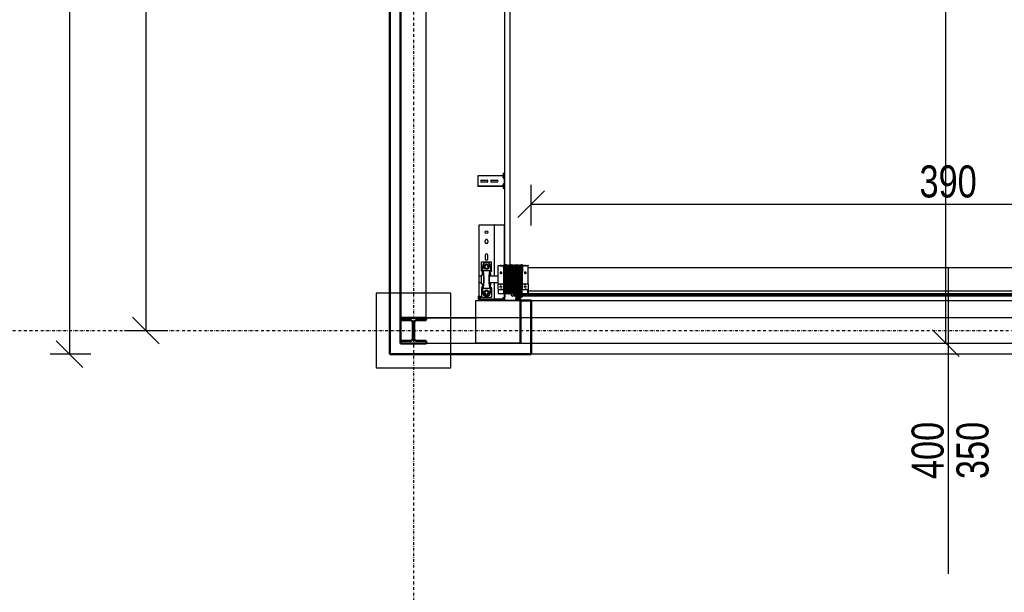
# Model space of a CAD drawing. Header units: centimetres. Extents: x 0 to 55409, y -2708 to 14680.
# Tile 94 of 215: x 49389 to 49849, y 4398 to 4666. Entities that reach past the tile are written whole.
import ezdxf
from ezdxf.enums import TextEntityAlignment as Align

# ---------------------------------------------------------------- set-up
doc = ezdxf.new("R2010")
doc.units = ezdxf.units.CM
doc.header["$LTSCALE"] = 0.01
doc.linetypes.add('Ciągłe', pattern=[0])
doc.linetypes.add('DASHDOT2', pattern=[12.7, 6.35, -3.175, 0, -3.175])
for name, color, linetype in [('A-Grid', 191, 'DASHDOT2'), ('A-konstrukcja', 7, 'Continuous'), ('CKDRZWI_OPIS', 3, 'Continuous'), ('CKDRZWI_OS', 1, 'Continuous'), ('CKOPIS_WIDOK', 3, 'Continuous'), ('CKSCIANY_WIDOK', 7, 'Ciągłe'), ('CKWYMIAR', 3, 'Continuous')]:
    doc.layers.add(name, color=color, linetype=linetype)
doc.layers.add('CKPOM_POWIERZ', color=1, linetype='Continuous', plot=False)
doc.layers.add('CKSCIANY_PRZEKR', color=6, linetype='Continuous', lineweight=50)
doc.layers.add('CSPROFILE_PRZEKR', color=4, linetype='Continuous', lineweight=50)
doc.styles.get("Standard").update_dxf_attribs({"font": 'ic-simplex.shx', "width": 0.8})
doc.dimstyles.new('Kopia2 CADKON cm', dxfattribs={"dimscale": 5, "dimtxt": 3, "dimasz": 2.5, "dimexe": 1.8, "dimexo": 5, "dimgap": 0.6, "dimtad": 1, "dimrnd": 0.5, "dimtxsty": 'Standard', "dimblk1": 'OBLIQUE', "dimblk2": 'OBLIQUE', "dimsah": 1, "dimcen": 2.5, "dimadec": 1, "dimazin": 2, "dimtfac": 1, "dimtix": 1, "dimtmove": 2, "dimatfit": 3, "dimldrblk": 'OPEN30', "dimfxl": 2, "dimfxlon": 1, "dimtfill": 1, "dimtolj": 1, "dimarcsym": 0})

# ---------------------------------------------------------------- blocks, each defined once
blk = doc.blocks.new('A$7E8814A102C37C')
at = {"layer": 'A-Grid', "ltscale": 20}
blk.add_line((-367, -1667), (3350, -1667), dxfattribs=at)
blk.add_lwpolyline([(0, -50), (0, -2068)], dxfattribs=at)
at = {"layer": 'CKOPIS_WIDOK'}
for points in [[(-11, -406), (1511, -406), (1511, -1678), (-11, -1678)], [(-6, -411), (1506, -411), (1506, -1673), (-6, -1673)]]:
    blk.add_lwpolyline(points, close=True, dxfattribs=at)
blk = doc.blocks.new('A$7E8814B27261F1')
at = {"color": 7, "linetype": 'Continuous'}
for p, q in [((0, 4375), (0, 4585)), ((0, 4585), (200, 4585)), ((200, 4585), (200, 4567)), ((200, 4567), (200, 4457)), ((204, 4567), (204, 4457)), ((204, 4567), (205, 4566.5)), ((204, 4563), (207, 4563)), ((207, 4563), (204, 4563)), ((205, 4572), (215, 4572)), ((205, 4568), (215, 4568)), ((220, 4564.6), (205, 4564.6)), ((207, 4564.6), (207, 4563)), ((207, 4503), (207, 4563)), ((215, 4572), (220, 4572)), ((220, 4568), (215, 4568)), ((220, 4572), (220, 4568)), ((223, 4568), (220, 4571)), ((220, 4568), (220, 4564.6)), ((220, 4568), (223, 4568)), ((221.7, 4568), (284, 4568)), ((285.5, 4570), (284, 4568.5)), ((284, 4568.5), (314, 4568.5)), ((284, 4568.5), (284, 4558.5)), ((312.5, 4570), (285.5, 4570)), ((314, 4568.5), (312.5, 4570)), ((314, 4558.5), (314, 4568.5)), ((314, 4568), (554, 4568)), ((554, 4568), (554, 4563)), ((554, 4563), (554, 4503)), ((735.3, 4575), (734.2, 4575)), ((734.2, 4463.5), (734.2, 4575)), ((735.3, 4463.5), (735.3, 4575)), ((740.4, 4575), (735.3, 4575)), ((742.2, 4575), (740.4, 4575)), ((747.8, 4575), (742.2, 4575)), ((749.7, 4575), (747.8, 4575)), ((768.6, 4575), (749.7, 4575)), ((770.5, 4575), (768.6, 4575)), ((776.1, 4575), (770.5, 4575)), ((777.8, 4575), (776.1, 4575)), ((782.9, 4575), (777.8, 4575)), ((784.1, 4575), (782.9, 4575)), ((782.9, 4463.5), (782.9, 4575)), ((784.1, 4463.5), (784.1, 4575)), ((216.5, 4558.5), (216.5, 4510.5)), ((257.9, 4558.5), (216.5, 4558.5)), ((220.5, 4535.5), (220.5, 4533.5)), ((227.8, 4534.5), (230.1, 4538.5)), ((230.1, 4530.5), (227.8, 4534.5)), ((230.1, 4538.5), (232.4, 4542.5)), ((232.4, 4526.5), (230.1, 4530.5)), ((232.4, 4542.5), (237, 4542.5)), ((237, 4526.5), (232.4, 4526.5)), ((237, 4542.5), (241.6, 4542.5)), ((241.6, 4526.5), (237, 4526.5)), ((237.5, 4553.5), (257.9, 4553.5)), ((237.5, 4515.5), (257.9, 4515.5)), ((257.9, 4553.5), (238.5, 4553.5)), ((257.9, 4515.5), (238.5, 4515.5)), ((241.6, 4542.5), (243.9, 4538.5)), ((243.9, 4530.5), (241.6, 4526.5)), ((243.9, 4538.5), (246.2, 4534.5)), ((246.2, 4534.5), (243.9, 4530.5)), ((257.9, 4558.5), (257.9, 4553.5)), ((260.5, 4558.5), (257.9, 4558.5)), ((257.9, 4553.5), (257.9, 4550.4)), ((260.5, 4553.5), (257.9, 4553.5)), ((257.9, 4550.4), (257.9, 4518.6)), ((257.9, 4515.5), (257.9, 4518.6)), ((257.9, 4515.5), (257.9, 4510.5)), ((260.5, 4515.5), (257.9, 4515.5)), ((260.5, 4553.5), (260.5, 4558.5)), ((260.5, 4553.6), (268, 4553.6)), ((260.5, 4515.5), (260.5, 4510.5)), ((260.5, 4515.4), (268, 4515.4)), ((279, 4558.5), (319, 4558.5)), ((279, 4558.5), (279, 4546.8)), ((279, 4522.2), (279, 4520.4)), ((279, 4520.4), (319, 4520.4)), ((284, 4520.4), (284, 4480)), ((314, 4480), (314, 4520.4)), ((319, 4546.8), (319, 4558.5)), ((319, 4520.4), (319, 4522.2)), ((330, 4553.6), (337.5, 4553.6)), ((330, 4515.4), (337.5, 4515.4)), ((337.5, 4553.5), (337.5, 4558.5)), ((337.5, 4558.5), (340.1, 4558.5)), ((340.1, 4553.5), (337.5, 4553.5)), ((337.5, 4515.5), (337.5, 4510.5)), ((340.1, 4515.5), (337.5, 4515.5)), ((340.1, 4558.5), (381.5, 4558.5)), ((340.1, 4558.5), (340.1, 4553.5)), ((340.1, 4550.4), (340.1, 4553.5)), ((360.5, 4553.5), (340.1, 4553.5)), ((359.5, 4553.5), (340.1, 4553.5)), ((340.1, 4550.4), (340.1, 4518.6)), ((340.1, 4518.6), (340.1, 4515.5)), ((340.1, 4515.5), (340.1, 4510.5)), ((359.5, 4515.5), (340.1, 4515.5)), ((360.5, 4515.5), (340.1, 4515.5)), ((348.8, 4534.5), (351.1, 4538.5)), ((351.1, 4530.5), (348.8, 4534.5)), ((351.1, 4538.5), (353.4, 4542.5)), ((353.4, 4526.5), (351.1, 4530.5)), ((353.4, 4542.5), (358, 4542.5)), ((358, 4526.5), (353.4, 4526.5)), ((358, 4542.5), (362.6, 4542.5)), ((362.6, 4526.5), (358, 4526.5)), ((362.6, 4542.5), (364.9, 4538.5)), ((364.9, 4530.5), (362.6, 4526.5)), ((364.9, 4538.5), (367.2, 4534.5)), ((367.2, 4534.5), (364.9, 4530.5)), ((377.5, 4535.5), (377.5, 4533.5)), ((381.5, 4558.5), (381.5, 4510.5)), ((412, 4540.5), (395, 4540.5)), ((395, 4528.5), (412, 4528.5)), ((473, 4540.5), (480, 4540.5)), ((480, 4528.5), (473, 4528.5)), ((754.6, 4532), (754.6, 4558)), ((763.6, 4558), (763.6, 4532)), ((204, 4503), (207, 4503)), ((207, 4503), (204, 4503)), ((204, 4495), (207, 4498)), ((207, 4498), (204, 4495)), ((206, 4497), (207, 4497)), ((207, 4503), (207, 4498)), ((284, 4498), (207, 4498)), ((207, 4457), (207, 4497)), ((257.9, 4510.5), (216.5, 4510.5)), ((233.5, 4480), (232.7, 4479.3)), ((250, 4479.3), (232.7, 4479.3)), ((232.7, 4479.3), (232.7, 4469.8)), ((252.7, 4480), (233.5, 4480)), ((250, 4455), (250, 4479.3)), ((252.7, 4480), (276.2, 4480)), ((257.9, 4510.5), (260.5, 4510.5)), ((276.2, 4480), (362.3, 4480)), ((278.9, 4479.3), (278.9, 4455)), ((278.9, 4479.3), (362.1, 4479.3)), ((554, 4498), (314, 4498)), ((340.1, 4510.5), (337.5, 4510.5)), ((340.1, 4510.5), (381.5, 4510.5)), ((362.1, 4455), (362.1, 4479.3)), ((362.3, 4480), (363.6, 4480)), ((363.7, 4479.3), (363.7, 4455)), ((554, 4503), (554, 4498)), ((554, 4497), (554, 4498)), ((554, 4497), (554, 4457)), ((754.6, 4485), (754.6, 4511)), ((763.6, 4511), (763.6, 4485)), ((200, 4457), (200, 4449)), ((200, 4449), (200, 4400.3)), ((202, 4449), (202, 4400.3)), ((203, 4452), (203, 4452.4)), ((204, 4452), (203, 4452)), ((232.1, 4450), (203, 4450)), ((207, 4457), (204, 4457)), ((204, 4452), (204, 4452.1)), ((210, 4456), (205, 4456)), ((210, 4452), (205, 4452)), ((210, 4456), (215, 4456)), ((215, 4452), (210, 4452)), ((215, 4456), (215, 4452)), ((245, 4452), (215, 4452)), ((215.3, 4450), (215.3, 4448.5)), ((215.7, 4448.5), (215.3, 4448.5)), ((215.3, 4448.5), (215.8, 4448)), ((215.7, 4450), (215.7, 4448.5)), ((232.7, 4448.5), (215.7, 4448.5)), ((215.7, 4448.5), (216.2, 4448)), ((215.8, 4448), (216.2, 4448)), ((216.2, 4448), (232.2, 4448)), ((231, 4452.7), (231, 4452.3)), ((231, 4447.7), (231, 4447.3)), ((231, 4442.7), (231, 4442.3)), ((231, 4437.7), (231, 4437.3)), ((231, 4432.7), (231, 4432.3)), ((231, 4427.7), (231, 4427.3)), ((231, 4422.7), (231, 4422.3)), ((353.9, 4455), (232.5, 4455)), ((232.7, 4464.1), (232.7, 4455)), ((353, 4424.5), (636.7, 4424.5)), ((353.9, 4455), (367, 4455)), ((554, 4452), (365.8, 4452)), ((367, 4454.8), (367, 4455)), ((367, 4449.8), (367, 4450.2)), ((636.7, 4450), (367, 4450)), ((367, 4444.8), (367, 4445.2)), ((367, 4439.8), (367, 4440.2)), ((367, 4434.8), (367, 4435.2)), ((367, 4429.8), (367, 4430.2)), ((367, 4424.8), (367, 4425.2)), ((554, 4457), (554, 4452)), ((711.3, 4450), (636.7, 4450)), ((636.7, 4424.5), (711.3, 4424.5)), ((4186.6, 4450), (711.3, 4450)), ((711.3, 4424.5), (4186.6, 4424.5)), ((724.2, 4453.9), (723.7, 4450.5)), ((725.7, 4450.3), (723.7, 4450.5)), ((726.1, 4453.6), (725.7, 4450.3)), ((726.4, 4450.3), (725.7, 4450.3)), ((726.9, 4453.6), (726.4, 4450.3)), ((729.3, 4456.5), (727.1, 4456.5)), ((729.3, 4454.5), (727.1, 4454.5)), ((730, 4456.5), (729.3, 4456.5)), ((730.4, 4452.6), (730.3, 4453.6)), ((732.4, 4452.9), (732.3, 4453.9)), ((733.1, 4452.9), (733, 4453.9)), ((749.7, 4452), (733.4, 4452)), ((785.7, 4450), (733.4, 4450)), ((734.2, 4453.4), (734.2, 4463.5)), ((735.3, 4452.5), (734.2, 4453.4)), ((735.3, 4452.5), (735.3, 4463.5)), ((740.4, 4458.3), (735.3, 4452.5)), ((745.9, 4454), (737.9, 4454)), ((737.9, 4454), (737.9, 4452)), ((747.8, 4452.8), (742.2, 4458.4)), ((746.3, 4454), (745.9, 4454)), ((745.9, 4452), (745.9, 4454)), ((746.3, 4452), (746.3, 4454)), ((752, 4452), (749.7, 4452)), ((766.3, 4452), (752, 4452)), ((768.6, 4452), (766.3, 4452)), ((785.7, 4452), (768.6, 4452)), ((776.1, 4458.4), (770.5, 4452.8)), ((781.4, 4454), (773.4, 4454)), ((773.4, 4454), (773.4, 4452)), ((782.9, 4452.5), (777.8, 4458.3)), ((781.6, 4454), (781.4, 4454)), ((781.4, 4452), (781.4, 4454)), ((781.8, 4452), (781.8, 4453.8)), ((782.9, 4452.5), (782.9, 4463.5)), ((784.1, 4453.4), (782.9, 4452.5)), ((784.1, 4453.4), (784.1, 4463.5)), ((786.4, 4450), (785.7, 4450)), ((786.8, 4453.9), (786.6, 4452.9)), ((788.7, 4453.6), (788.6, 4452.6)), ((789.5, 4453.6), (789.3, 4452.6)), ((791.9, 4456.5), (789.7, 4456.5)), ((791.9, 4454.5), (789.7, 4454.5)), ((792.6, 4456.5), (791.9, 4456.5)), ((793.3, 4450.3), (792.9, 4453.6)), ((793.3, 4450.3), (795.3, 4450.5)), ((794.1, 4450.3), (793.3, 4450.3)), ((794.1, 4450.3), (796, 4450.5)), ((795.3, 4450.5), (794.9, 4453.9)), ((796, 4450.5), (795.3, 4450.5)), ((796, 4450.5), (795.6, 4453.9)), ((200.5, 4389.3), (199.7, 4388.1)), ((199.7, 4387.5), (200.5, 4388.3)), ((199.7, 4388.1), (199.7, 4387.5)), ((200.5, 4385.3), (199.7, 4384.1)), ((199.7, 4383.5), (200.5, 4384.3)), ((199.7, 4384.1), (199.7, 4383.5)), ((200.5, 4381.3), (199.7, 4380.1)), ((199.7, 4379.5), (200.5, 4380.3)), ((199.7, 4380.1), (199.7, 4379.5)), ((200, 4400.3), (200, 4388.6)), ((200, 4387.8), (200, 4384.6)), ((200, 4383.8), (200, 4380.6)), ((200, 4379.8), (200, 4375)), ((200.2, 4392.2), (200.1, 4391.6)), ((200.1, 4391.6), (201, 4392.2)), ((201.2, 4393.2), (200.2, 4392.2)), ((201, 4392.2), (200.5, 4389.3)), ((200.5, 4388.3), (200.5, 4385.3)), ((200.5, 4384.3), (200.5, 4381.3)), ((200.5, 4380.3), (200.5, 4375.3)), ((200.9, 4398.2), (201.7, 4397.4)), ((201.5, 4394.7), (201.2, 4393.2)), ((202, 4396.7), (202, 4385.3)), ((202, 4380.3), (202, 4385.3)), ((202, 4376.1), (202, 4375.8)), ((202.3, 4399.6), (203.1, 4398.8)), ((208.5, 4380.5), (202.8, 4377.5)), ((203, 4373.3), (216.2, 4376.1)), ((203.2, 4374.8), (217, 4377.8)), ((207.8, 4381.8), (203.4, 4379.5)), ((204, 4396.7), (204, 4385.3)), ((206.6, 4385.3), (206.6, 4395.3)), ((208.6, 4395.3), (206.6, 4395.3)), ((208.6, 4385.3), (208.6, 4395.3)), ((208.7, 4396.1), (208.7, 4383.3)), ((217, 4380.8), (209.7, 4380.8)), ((217.5, 4397.8), (210.2, 4397.8)), ((210.2, 4391.1), (210.2, 4395.3)), ((210.2, 4383.3), (210.2, 4387.6)), ((211.2, 4396.3), (217, 4396.3)), ((217, 4390.1), (211.2, 4390.1)), ((211.2, 4388.6), (217, 4388.6)), ((217, 4382.3), (211.2, 4382.3)), ((218, 4395.3), (218, 4391.1)), ((218, 4387.6), (218, 4383.3)), ((218, 4379), (218, 4379.8)), ((218.7, 4374.9), (219.2, 4376.1)), ((219.5, 4377.4), (219.5, 4395.8)), ((221, 4412), (221, 4410.8)), ((221, 4402.2), (221, 4402)), ((221.1, 4374.5), (221.1, 4392.7)), ((221.1, 4374.5), (221.1, 4392.7)), ((221.1, 4374.5), (221.1, 4392.7)), ((221.2, 4374.5), (221.2, 4392.7)), ((221.2, 4374.5), (221.2, 4392.7)), ((226, 4408.9), (221.8, 4409.8)), ((221.8, 4403.2), (226, 4404.1)), ((221.8, 4403.2), (229.8, 4403.2)), ((230, 4401), (222, 4401)), ((222.4, 4410), (222.1, 4410)), ((222.2, 4417), (222.4, 4417)), ((222.2, 4374.5), (222.2, 4392.7)), ((222.4, 4417), (231.3, 4417)), ((229.3, 4410), (222.4, 4410)), ((223, 4394.5), (226.2, 4394.5)), ((223, 4393.5), (226.2, 4393.5)), ((232.1, 4408.9), (226, 4408.9)), ((232.1, 4404.1), (226, 4404.1)), ((226.2, 4394.5), (227.2, 4394.5)), ((227.2, 4393.5), (226.2, 4393.5)), ((227.2, 4393.5), (227.2, 4394.5)), ((227.2, 4394.5), (227.6, 4394.5)), ((227.2, 4393.5), (227.2, 4393.5)), ((227.2, 4360.3), (227.2, 4393.5)), ((227.6, 4393.5), (227.2, 4393.5)), ((227.6, 4394.5), (230.3, 4394.5)), ((227.6, 4393.5), (228.5, 4393.5)), ((228.8, 4393.5), (228.5, 4393.5)), ((228.5, 4393.5), (228.5, 4359)), ((231.8, 4393.5), (228.8, 4393.5)), ((232.3, 4409.1), (229.3, 4410)), ((229.8, 4403.2), (232.2, 4403.9)), ((230.2, 4411), (233.5, 4409.9)), ((230.3, 4393.5), (230.3, 4394.5)), ((230.3, 4394.5), (231.9, 4394.5)), ((231.1, 4402.3), (230.7, 4402.2)), ((231, 4417.7), (231, 4417.3)), ((231, 4412.7), (231, 4412.3)), ((231, 4407.7), (231, 4407.3)), ((231, 4402.7), (231, 4402.3)), ((231, 4397.7), (231, 4397.3)), ((231, 4392.7), (231, 4392.3)), ((231, 4387.7), (231, 4387.3)), ((231, 4382.7), (231, 4382.3)), ((231, 4377.7), (231, 4377.3)), ((231.5, 4393.5), (232, 4393.5)), ((231.8, 4393.5), (231.8, 4393.3)), ((231.8, 4389.1), (231.8, 4383.3)), ((231.8, 4379.1), (231.8, 4378.3)), ((367, 4419.8), (367, 4420.2)), ((367, 4414.8), (367, 4415.2)), ((367, 4409.8), (367, 4410.2)), ((367, 4404.8), (367, 4405.2)), ((367, 4399.8), (367, 4400.2)), ((367, 4394.8), (367, 4395.2)), ((367, 4389.8), (367, 4390.2)), ((367, 4384.8), (367, 4385.2)), ((367, 4379.8), (367, 4380.2)), ((200, 4375), (0, 4375)), ((216.7, 4375.5), (215.3, 4371.9)), ((215.8, 4369.7), (230.9, 4355.2)), ((217, 4371.4), (217.9, 4373.2)), ((231.5, 4356), (217.2, 4370.3)), ((218.1, 4373.3), (222.2, 4371.5)), ((222.6, 4372.4), (218.7, 4374.6)), ((221.1, 4374.5), (221.1, 4374.5)), ((221.1, 4374.5), (221.1, 4374.5)), ((221.2, 4374.5), (221.1, 4374.5)), ((221.2, 4374.5), (221.2, 4374.5)), ((222.2, 4374.5), (221.2, 4374.5)), ((222.1, 4372.7), (222.1, 4374.5)), ((222.1, 4374.5), (222.1, 4372.7)), ((222.1, 4372.7), (222.1, 4374.5)), ((222.1, 4365.4), (222.1, 4371.5)), ((222.1, 4371.5), (222.1, 4365.4)), ((222.1, 4365.4), (222.1, 4371.5)), ((222.1, 386.3), (222.1, 4363.7)), ((222.1, 4363.7), (222.1, 386.3)), ((222.1, 386.3), (222.1, 4363.7)), ((222.2, 4372.6), (222.2, 4374.5)), ((222.2, 4372.6), (222.2, 4374.5)), ((222.2, 4365.3), (222.2, 4371.5)), ((222.2, 4365.3), (222.2, 4371.5)), ((222.2, 386.4), (222.2, 4363.6)), ((222.2, 386.4), (222.2, 4363.6)), ((224.1, 4370), (225.4, 4368.3)), ((225.9, 4368.7), (224.5, 4370.7)), ((227.2, 391.2), (227.2, 4358.8)), ((228.5, 4357.6), (228.5, 392.4)), ((231, 4372.7), (231, 4372.3)), ((231, 4367.7), (231, 4367.3)), ((231.8, 4374.1), (231.8, 4373.3)), ((231.8, 4369.1), (231.8, 4368.3)), ((231.8, 4366.8), (231.8, 374.1)), ((232.4, 4365.8), (232.4, 385)), ((232.7, 4365), (232.7, 4355.8)), ((232.7, 4350.1), (232.7, 4340.8)), ((232.7, 4340.8), (250, 4340.8)), ((232.7, 4340.8), (233.5, 4340)), ((252.7, 4340), (233.5, 4340)), ((245, 4340), (245, 410)), ((250, 4340.8), (250, 4365)), ((276.2, 4340), (252.7, 4340)), ((276.2, 4340), (362.3, 4340)), ((278.9, 4365), (278.9, 4340.8)), ((362.1, 4340.8), (278.9, 4340.8)), ((353, 410), (353, 4340)), ((354.8, 4365), (367, 4365)), ((362.1, 4340.8), (362.1, 4365)), ((363.6, 4340), (362.3, 4340)), ((363.7, 4365), (363.7, 4340.8)), ((367, 4374.8), (367, 4375.2)), ((367, 4369.8), (367, 4370.2)), ((367, 4365), (367, 4365.2))]:
    blk.add_line(p, q, dxfattribs=at)
for centre, radius in [((237, 4534.5), 12.5), ((358, 4534.5), 12.5), ((520, 4534.5), 6)]:
    blk.add_circle(centre, radius, dxfattribs=at)
for centre, radius, start, end in [((205, 4567), 5, 90, 180), ((205, 4567), 1, 90, 180), ((759.1, 4558), 4.5, 0, 180), ((238.5, 4535.5), 18, 93.1972, 180), ((238.5, 4533.5), 18, 180, 266.8028), ((237, 4534.5), 8, 150, 210), ((237, 4534.5), 8, 90, 150), ((237, 4534.5), 8, 210, 270), ((237, 4534.5), 8, 30, 90), ((237, 4534.5), 8, 270, 330), ((238.5, 4535.5), 18, 90, 93.1972), ((238.5, 4533.5), 18, 266.8028, 270), ((237, 4534.5), 8, 330, 30), ((358, 4534.5), 8, 150, 210), ((358, 4534.5), 8, 90, 150), ((358, 4534.5), 8, 210, 270), ((358, 4534.5), 8, 30, 90), ((358, 4534.5), 8, 270, 330), ((359.5, 4535.5), 18, 86.8028, 90), ((359.5, 4533.5), 18, 270, 273.1972), ((359.5, 4535.5), 18, 0, 86.8028), ((359.5, 4533.5), 18, 273.1972, 0), ((358, 4534.5), 8, 330, 30), ((395, 4534.5), 6, 90, 270), ((412, 4534.5), 6, 270, 90), ((473, 4534.5), 6, 90, 270), ((480, 4534.5), 6, 270, 90), ((759.1, 4532), 4.5, 180, 0), ((759.1, 4511), 4.5, 0, 180), ((266.3, 4426.3), 55.3, 104.2053, 107.0848), ((262.6, 4426.3), 55.3, 72.9152, 75.7947), ((382.5, 4475.6), 20.7, 167.7246, 169.8445), ((343.4, 4475.6), 20.7, 10.1555, 12.2754), ((759.1, 4485), 4.5, 180, 0), ((205, 4457), 5, 180, 270), ((203, 4449), 3, 90, 180), ((203, 4449), 1, 90, 180), ((205, 4457), 1, 180, 270), ((230, 4449.9), 2.39, 270.2737, 342.8551), ((230, 4444.9), 2.39, 270.2737, 342.8551), ((230, 4439.9), 2.39, 270.2737, 342.8551), ((230, 4434.9), 2.39, 270.2737, 342.8551), ((230, 4429.9), 2.39, 270.2737, 342.8551), ((230, 4424.9), 2.39, 270.2737, 342.8551), ((1137, 50069.1), 45625.4, 268.86217, 269.03289), ((1007.4, 42977), 38532.5, 268.8455, 269.04765), ((1137, 50064.1), 45625.4, 268.86217, 269.03289), ((1007.4, 42972), 38532.5, 268.8455, 269.04765), ((1137, 50059.1), 45625.4, 268.86217, 269.03289), ((1007.4, 42967), 38532.5, 268.8455, 269.04765), ((1137, 50054.1), 45625.4, 268.86217, 269.03289), ((1007.4, 42962), 38532.5, 268.8455, 269.04765), ((1137, 50049.1), 45625.4, 268.86217, 269.03289), ((1007.4, 42957), 38532.5, 268.8455, 269.04765), ((1137, 50044.1), 45625.4, 268.86217, 269.03289), ((1007.4, 42952), 38532.5, 268.8455, 269.04765), ((1137, 50039.1), 45625.4, 268.86217, 269.03289), ((1007.4, 42947), 38532.5, 268.8455, 269.04765), ((391, 6390.4), 1935.7, 268.9006, 269.2866), ((-408.8, 42981.4), 38534.5, 271.15341, 271.15352), ((-408.8, 42976.4), 38534.5, 271.15341, 271.15352), ((-408.8, 42971.4), 38534.5, 271.15341, 271.15352), ((-408.8, 42966.4), 38534.5, 271.15341, 271.15352), ((-408.8, 42961.4), 38534.5, 271.15341, 271.15352), ((-408.8, 42956.4), 38534.5, 271.15341, 271.15352), ((-408.8, 42951.4), 38534.5, 271.15341, 271.15352), ((741.3, 4457.5), 1.2, 45, 139), ((749.7, 4454.7), 2.7, 225, 270), ((768.6, 4454.7), 2.7, 270, 315), ((776.9, 4457.5), 1.2, 41, 135), ((203, 4400.3), 3, 180, 225), ((202.2, 4394.6), 0.749, 104.88, 170), ((201, 4396.7), 1, 0, 45), ((203, 4400.3), 1, 180, 225), ((205.3, 4385.3), 3.3, 180, 0), ((202.9, 4380.3), 0.921, 180, 297.9392), ((203.5, 4376.1), 1.53, 117.9392, 180), ((203, 4375.8), 1.01, 180, 282.1797), ((201, 4396.7), 3, 0, 45), ((205.3, 4385.3), 1.3, 180, 0), ((207.6, 4396.1), 2.6, 51.3053, 156.0835), ((205.9, 4396.8), 0.75, 156.0835, 336.0835), ((207.6, 4396.1), 1.1, 0, 156.0835), ((207, 4383.3), 1.66, 297.9392, 0), ((209.7, 4378.3), 2.52, 90, 117.9392), ((210.2, 4399.3), 1.5, 231.3053, 270), ((211.2, 4395.3), 1, 90, 180), ((211.2, 4391.1), 1, 180, 270), ((211.2, 4387.6), 1, 90, 180), ((211.2, 4383.3), 1, 180, 270), ((216.3, 4375.7), 0.441, 339.5499, 102.1704), ((217, 4395.3), 1, 0, 90), ((217, 4391.1), 1, 270, 0), ((217, 4387.6), 1, 0, 90), ((217, 4383.3), 1, 270, 0), ((217, 4379.8), 1, 0, 90), ((216.7, 4379), 1.27, 282.1797, 0), ((217.5, 4395.8), 2, 0, 90), ((216.5, 4377.4), 3, 335, 0), ((222, 4410.8), 1, 180, 258.1351), ((222, 4402.2), 1, 101.8649, 180), ((222, 4402), 1, 180, 270), ((222.1, 4411), 1, 180.0163, 258.4234), ((222.9, 4392.7), 1.8, 90, 180), ((222.9, 4392.7), 1.8, 90, 180), ((222.9, 4392.7), 1.8, 90, 180), ((223, 4392.7), 1.8, 90, 180), ((223, 4392.7), 1.8, 90, 180), ((222.1, 4411), 1.02, 258.5649, 270.1313), ((223, 4392.7), 0.8, 90, 180), ((230, 4419.9), 2.39, 270.2737, 342.8551), ((230, 4414.9), 2.39, 270.2737, 342.8551), ((230, 4409.9), 2.39, 270.2737, 342.8551), ((230, 4404.9), 2.39, 270.2737, 342.8551), ((230, 4399.9), 2.39, 270.2737, 342.8551), ((230, 4394.9), 2.39, 270.2737, 342.8551), ((230, 4389.9), 2.39, 270.2737, 342.8551), ((230, 4384.9), 2.39, 270.2737, 342.8551), ((230, 4379.9), 2.39, 270.2737, 342.8551), ((1137, 50034.1), 45625.4, 268.86217, 269.03289), ((1007.4, 42942), 38532.5, 268.8455, 269.04765), ((1137, 50029.1), 45625.4, 268.86217, 269.03289), ((1007.4, 42937), 38532.5, 268.8455, 269.04765), ((1137, 50024.1), 45625.4, 268.86217, 269.03289), ((1007.4, 42932), 38532.5, 268.8455, 269.04765), ((1137, 50019.1), 45625.4, 268.86217, 269.03289), ((1007.4, 42927), 38532.5, 268.8455, 269.04765), ((1137, 50014.1), 45625.4, 268.86217, 269.03289), ((1007.4, 42922), 38532.5, 268.8455, 269.04765), ((1137, 50009.1), 45625.4, 268.86217, 269.03289), ((1007.4, 42917), 38532.5, 268.8455, 269.04765), ((1137, 50004.1), 45625.4, 268.86217, 269.03289), ((1007.4, 42912), 38532.5, 268.8455, 269.04765), ((1137, 49999.1), 45625.4, 268.86217, 269.03289), ((1007.4, 42907), 38532.5, 268.8455, 269.04765), ((1137, 49994.1), 45625.4, 268.86217, 269.03289), ((1007.4, 42902), 38532.5, 268.8455, 269.04765), ((-408.8, 42946.4), 38534.5, 271.15341, 271.15352), ((-408.8, 42941.4), 38534.5, 271.15341, 271.15352), ((-408.8, 42936.4), 38534.5, 271.15341, 271.15352), ((-408.8, 42931.5), 38534.5, 271.15341, 271.15352), ((-408.8, 42926.5), 38534.5, 271.15341, 271.15352), ((-408.8, 42921.5), 38534.5, 271.15341, 271.15352), ((-408.8, 42916.5), 38534.5, 271.15341, 271.15352), ((-408.8, 42911.5), 38534.5, 271.15341, 271.15352), ((-408.8, 42906.5), 38534.5, 271.15341, 271.15352), ((202.6, 4375.3), 2.08, 180, 282.1704), ((217.2, 4371.2), 2, 159.5499, 226.1452), ((217.9, 4371), 1, 155, 225), ((218, 4373.1), 0.2, 66, 155), ((218.8, 4374.8), 0.2, 155, 240), ((220.1, 4366.9), 5, 38.3186, 66), ((219.6, 4367.2), 6, 35, 60), ((225.6, 4368.5), 0.301, 218.3186, 31.6814), ((230, 4374.9), 2.39, 270.2737, 342.8551), ((230, 4369.9), 2.39, 270.2737, 342.8551), ((231.1, 4355.7), 0.5, 240.5251, 45), ((1137, 49989.1), 45625.4, 268.86217, 269.03289), ((1007.4, 42897), 38532.5, 268.8455, 269.04765), ((1137, 49984.1), 45625.4, 268.86217, 269.03289), ((1010.7, 42859.1), 38499.7, 268.83952, 269.02372), ((266.3, 4393.7), 55.3, 252.9152, 255.7947), ((262.6, 4393.7), 55.3, 284.2053, 287.0848), ((382.5, 4344.4), 20.7, 190.1555, 192.2754), ((343.4, 4344.4), 20.7, 347.7246, 349.8445), ((-408.8, 42901.5), 38534.5, 271.15341, 271.15352), ((-408.8, 42896.5), 38534.5, 271.15341, 271.15352)]:
    blk.add_arc(centre, radius, start, end, dxfattribs=at)
for centre, major_axis, ratio, start_param, end_param in [((299, 4550.4), (-41.1, 0), 0.118535, 0, 3.141593), ((299, 4518.6), (-41.1, 0), 0.118535, 3.141593, 6.283185), ((299, 4550.4), (-36.1, 0), 0.118535, 5.29957, 6.283185), ((299, 4550.4), (-36.1, 0), 0.118535, 0, 4.125208), ((299, 4518.6), (-36.1, 0), 0.118535, 1.999302, 6.283185), ((299, 4518.6), (-36.1, 0), 0.118535, 0, 1.14229), ((299, 4550.4), (-41.1, 0), 0.118535, 5.220603, 5.56644), ((299, 4518.6), (-41.1, 0), 0.118535, 0.716745, 1.197203), ((299, 4518.6), (-41.1, 0), 0.118535, 1.94439, 2.424847), ((299, 4550.4), (-41.1, 0), 0.118535, 3.858338, 4.204175), ((727.1, 4453.5), (0, 3), 0.999962, 0, 1.448623), ((727.1, 4453.5), (0, 1), 0.999962, 0, 1.448623), ((727.9, 4453.5), (0, 1), 0.999962, 0, 1.448623), ((729.3, 4453.5), (0, -3), 0.999962, 1.692969, 3.141593), ((729.3, 4453.5), (0, -1), 0.999962, 1.692969, 3.141593), ((730, 4453.5), (0, -3), 0.999962, 1.692969, 3.141593), ((733.4, 4453), (0, -3), 0.999962, 4.834562, 6.283185), ((733.4, 4453), (0, -1), 0.999962, 4.834562, 6.283185), ((734.1, 4453), (0, -1), 0.999962, 4.834562, 6.283185), ((785.7, 4453), (0, 1), 0.999962, 3.141593, 4.590216), ((785.7, 4453), (0, 3), 0.999962, 3.141593, 4.590216), ((786.4, 4453), (0, 3), 0.999962, 3.141593, 4.590216), ((789.7, 4453.5), (0, 3), 0.999962, 0, 1.448623), ((789.7, 4453.5), (0, 1), 0.999962, 0, 1.448623), ((790.5, 4453.5), (0, 1), 0.999962, 0, 1.448623), ((791.9, 4453.5), (0, -3), 0.999962, 1.692969, 3.141593), ((791.9, 4453.5), (0, -1), 0.999962, 1.692969, 3.141593), ((792.6, 4453.5), (0, -3), 0.999962, 1.692969, 3.141593), ((221, 4433), (0, 21), 0.011029, 3.141593, 3.592619), ((221.2, 4397), (0, 19), 0.011029, 0, 0.451027), ((225.5, 4406.5), (0, -2.5), 0.999939, 0.207082, 2.934511), ((230, 4402.2), (-0.309, 0.951), 0.758341, 4.470902, 6.084162), ((230.1, 4365), (0, -2.5), 0.998907, 1.564072, 2.731226)]:
    blk.add_ellipse(centre, major_axis=major_axis, ratio=ratio, start_param=start_param, end_param=end_param, dxfattribs=at)
for centre, major_axis, ratio in [((264.4, 4467), (0, 4.25), 0.841709), ((275.4, 4468.5), (0, 2.1), 0.841709), ((362.9, 4467), (0, 4.25), 0.04674), ((363.5, 4468.5), (0, -2.1), 0.04674), ((253.5, 4465.5), (0, 2.1), 0.841709), ((362.3, 4465.5), (0, -2.1), 0.04674), ((253.5, 4351.5), (0, -2.1), 0.841709), ((264.4, 4353), (0, 4.25), 0.841709), ((275.4, 4354.5), (0, -2.1), 0.841709), ((362.3, 4351.5), (0, -2.1), 0.04674), ((362.9, 4353), (0, 4.25), 0.04674), ((363.5, 4354.5), (0, -2.1), 0.04674)]:
    blk.add_ellipse(centre, major_axis=major_axis, ratio=ratio, dxfattribs=at)
for points in [[(264.4, 4553.5), (263.1, 4554.1), (261.8, 4554.7), (260.5, 4555.3)], [(264.4, 4515.5), (263.1, 4514.9), (261.8, 4514.3), (260.5, 4513.7)], [(337.5, 4555.3), (336, 4554.6), (334.5, 4553.9), (333, 4553.3)], [(337.5, 4513.7), (336.1, 4514.3), (334.8, 4514.9), (333.4, 4515.6)], [(232.7, 4469.9), (232.7, 4469.1), (232.8, 4468.1), (232.8, 4467)], [(327.6, 4467), (327.6, 4468.1), (327.3, 4469.1), (326.7, 4469.9)], [(232.8, 4467), (232.8, 4465.9), (232.7, 4464.9), (232.7, 4464.1)], [(326.6, 4464.1), (327.2, 4464.9), (327.6, 4465.9), (327.6, 4467)], [(367, 4450.2), (367, 4450.2), (367, 4450.2), (366.9, 4450.2)], [(367, 4445.2), (367, 4445.2), (367, 4445.2), (366.9, 4445.2)], [(367, 4440.2), (367, 4440.2), (367, 4440.2), (366.9, 4440.2)], [(367, 4435.2), (367, 4435.2), (367, 4435.2), (366.9, 4435.2)], [(367, 4430.2), (367, 4430.2), (367, 4430.2), (366.9, 4430.2)], [(367, 4425.2), (367, 4425.2), (367, 4425.2), (366.9, 4425.2)], [(367, 4420.2), (367, 4420.2), (367, 4420.2), (366.9, 4420.2)], [(367, 4415.2), (367, 4415.2), (367, 4415.2), (366.9, 4415.2)], [(367, 4410.2), (367, 4410.2), (367, 4410.2), (366.9, 4410.2)], [(367, 4405.2), (367, 4405.2), (367, 4405.2), (366.9, 4405.2)], [(367, 4400.2), (367, 4400.2), (367, 4400.2), (366.9, 4400.2)], [(367, 4395.2), (367, 4395.2), (367, 4395.2), (366.9, 4395.2)], [(367, 4390.2), (367, 4390.2), (367, 4390.2), (366.9, 4390.2)], [(367, 4385.2), (367, 4385.2), (367, 4385.2), (366.9, 4385.2)], [(367, 4380.2), (367, 4380.2), (367, 4380.2), (366.9, 4380.2)], [(232.7, 4355.9), (232.7, 4355.1), (232.8, 4354.1), (232.8, 4353)], [(232.8, 4353), (232.8, 4351.9), (232.7, 4350.9), (232.7, 4350.1)], [(326.6, 4350.1), (327.2, 4350.9), (327.6, 4351.9), (327.6, 4353)], [(327.6, 4353), (327.6, 4354.1), (327.3, 4355.1), (326.7, 4355.9)], [(367, 4375.2), (367, 4375.2), (367, 4375.2), (366.9, 4375.2)], [(367, 4370.2), (367, 4370.2), (367, 4370.2), (366.9, 4370.2)], [(367, 4365.2), (367, 4365.2), (367, 4365.2), (366.9, 4365.2)]]:
    blk.add_open_spline(points, degree=3, dxfattribs=at)
for points, knots in [([(267.1, 4469.8), (266.5, 4469), (266.2, 4468), (266.2, 4466), (266.5, 4465), (267.1, 4464.2)], [0.384709, 0.384709, 0.384709, 0.384709, 0.5, 0.5, 0.6138838, 0.6138838, 0.6138838, 0.6138838]), ([(333.1, 4467), (333.1, 4465.9), (332.7, 4464.8), (331.4, 4463.2), (330.4, 4462.8), (328.4, 4462.7), (327.4, 4463.2), (326, 4464.8), (325.6, 4465.9), (325.6, 4468.1), (326, 4469.2), (327.4, 4470.8), (328.4, 4471.2), (330.4, 4471.3), (331.4, 4470.8), (332.7, 4469.2), (333.1, 4468.1), (333.1, 4467)], [0, 0, 0, 0, 0.125, 0.125, 0.25, 0.25, 0.375, 0.375, 0.5, 0.5, 0.625, 0.625, 0.75, 0.75, 0.875, 0.875, 1, 1, 1, 1]), ([(367.9, 4450), (367.9, 4450), (367.9, 4450), (367.9, 4450), (367.8, 4450), (367.7, 4450), (367.4, 4450.1), (366.8, 4450.2), (366.2, 4450.7), (365.8, 4451.3), (365.7, 4451.6), (365.7, 4451.7)], [0.1861249, 0.1861249, 0.1861249, 0.1861249, 0.2261769, 0.4214762, 0.4724045, 0.5083702, 0.5480959, 0.6471273, 0.8033109, 0.9563027, 1, 1, 1, 1]), ([(367.9, 4445), (367.9, 4445), (367.9, 4445), (367.9, 4445), (367.8, 4445), (367.7, 4445), (367.4, 4445.1), (366.8, 4445.2), (366.2, 4445.7), (365.8, 4446.3), (365.7, 4446.6), (365.7, 4446.7)], [0.1861249, 0.1861249, 0.1861249, 0.1861249, 0.2261769, 0.4214762, 0.4724045, 0.5083702, 0.5480959, 0.6471273, 0.8033109, 0.9563027, 1, 1, 1, 1]), ([(367.9, 4440), (367.9, 4440), (367.9, 4440), (367.9, 4440), (367.8, 4440), (367.7, 4440), (367.4, 4440.1), (366.8, 4440.2), (366.2, 4440.7), (365.8, 4441.3), (365.7, 4441.6), (365.7, 4441.7)], [0.1861249, 0.1861249, 0.1861249, 0.1861249, 0.2261769, 0.4214762, 0.4724045, 0.5083702, 0.5480959, 0.6471273, 0.8033109, 0.9563027, 1, 1, 1, 1]), ([(367.9, 4435), (367.9, 4435), (367.9, 4435), (367.9, 4435), (367.8, 4435), (367.7, 4435), (367.4, 4435.1), (366.8, 4435.2), (366.2, 4435.7), (365.8, 4436.3), (365.7, 4436.6), (365.7, 4436.7)], [0.1861249, 0.1861249, 0.1861249, 0.1861249, 0.2261769, 0.4214762, 0.4724045, 0.5083702, 0.5480959, 0.6471273, 0.8033109, 0.9563027, 1, 1, 1, 1]), ([(367.9, 4430), (367.9, 4430), (367.9, 4430), (367.9, 4430), (367.8, 4430), (367.7, 4430), (367.4, 4430.1), (366.8, 4430.2), (366.2, 4430.7), (365.8, 4431.3), (365.7, 4431.6), (365.7, 4431.7)], [0.1861249, 0.1861249, 0.1861249, 0.1861249, 0.2261769, 0.4214762, 0.4724045, 0.5083702, 0.5480959, 0.6471273, 0.8033109, 0.9563027, 1, 1, 1, 1]), ([(367.9, 4425), (367.9, 4425), (367.9, 4425), (367.9, 4425), (367.8, 4425), (367.7, 4425), (367.4, 4425.1), (366.8, 4425.2), (366.2, 4425.7), (365.8, 4426.3), (365.7, 4426.6), (365.7, 4426.7)], [0.1861249, 0.1861249, 0.1861249, 0.1861249, 0.2261769, 0.4214762, 0.4724045, 0.5083702, 0.5480959, 0.6471273, 0.8033109, 0.9563027, 1, 1, 1, 1]), ([(229.3, 4410), (229.4, 4410), (229.5, 4410), (229.7, 4410.1), (229.8, 4410.2), (230, 4410.4), (230, 4410.5), (230.1, 4410.7), (230.2, 4410.9), (230.2, 4411)], [0, 0, 0, 0, 0.25, 0.25, 0.5, 0.5, 0.75, 0.75, 1, 1, 1, 1]), ([(367.9, 4420), (367.9, 4420), (367.9, 4420), (367.9, 4420), (367.8, 4420), (367.7, 4420), (367.4, 4420.1), (366.8, 4420.2), (366.2, 4420.7), (365.8, 4421.3), (365.7, 4421.6), (365.7, 4421.7)], [0.1861249, 0.1861249, 0.1861249, 0.1861249, 0.2261769, 0.4214762, 0.4724045, 0.5083702, 0.5480959, 0.6471273, 0.8033109, 0.9563027, 1, 1, 1, 1]), ([(367.9, 4415), (367.9, 4415), (367.9, 4415), (367.9, 4415), (367.8, 4415), (367.7, 4415), (367.4, 4415.1), (366.8, 4415.2), (366.2, 4415.7), (365.8, 4416.3), (365.7, 4416.6), (365.7, 4416.7)], [0.1861249, 0.1861249, 0.1861249, 0.1861249, 0.2261769, 0.4214762, 0.4724045, 0.5083702, 0.5480959, 0.6471273, 0.8033109, 0.9563027, 1, 1, 1, 1]), ([(367.9, 4410), (367.9, 4410), (367.9, 4410), (367.9, 4410), (367.8, 4410), (367.7, 4410), (367.4, 4410.1), (366.8, 4410.2), (366.2, 4410.7), (365.8, 4411.3), (365.7, 4411.6), (365.7, 4411.7)], [0.1861249, 0.1861249, 0.1861249, 0.1861249, 0.2261769, 0.4214762, 0.4724045, 0.5083702, 0.5480959, 0.6471273, 0.8033109, 0.9563027, 1, 1, 1, 1]), ([(367.9, 4405), (367.9, 4405), (367.9, 4405), (367.9, 4405), (367.8, 4405), (367.7, 4405), (367.4, 4405.1), (366.8, 4405.2), (366.2, 4405.7), (365.8, 4406.3), (365.7, 4406.6), (365.7, 4406.7)], [0.1861249, 0.1861249, 0.1861249, 0.1861249, 0.2261769, 0.4214762, 0.4724045, 0.5083702, 0.5480959, 0.6471273, 0.8033109, 0.9563027, 1, 1, 1, 1]), ([(367.9, 4400), (367.9, 4400), (367.9, 4400), (367.9, 4400), (367.8, 4400), (367.7, 4400), (367.4, 4400.1), (366.8, 4400.2), (366.2, 4400.7), (365.8, 4401.3), (365.7, 4401.6), (365.7, 4401.7)], [0.1861249, 0.1861249, 0.1861249, 0.1861249, 0.2261769, 0.4214762, 0.4724045, 0.5083702, 0.5480959, 0.6471273, 0.8033109, 0.9563027, 1, 1, 1, 1]), ([(367.9, 4395), (367.9, 4395), (367.9, 4395), (367.9, 4395), (367.8, 4395), (367.7, 4395), (367.4, 4395.1), (366.8, 4395.2), (366.2, 4395.7), (365.8, 4396.3), (365.7, 4396.6), (365.7, 4396.7)], [0.1861249, 0.1861249, 0.1861249, 0.1861249, 0.2261769, 0.4214762, 0.4724045, 0.5083702, 0.5480959, 0.6471273, 0.8033109, 0.9563027, 1, 1, 1, 1]), ([(367.9, 4390), (367.9, 4390), (367.9, 4390), (367.9, 4390), (367.8, 4390), (367.7, 4390), (367.4, 4390.1), (366.8, 4390.3), (366.2, 4390.7), (365.8, 4391.3), (365.7, 4391.6), (365.7, 4391.7)], [0.1861249, 0.1861249, 0.1861249, 0.1861249, 0.2261769, 0.4214762, 0.4724045, 0.5083702, 0.5480959, 0.6471273, 0.8033109, 0.9563027, 1, 1, 1, 1]), ([(367.9, 4385), (367.9, 4385), (367.9, 4385), (367.9, 4385), (367.8, 4385), (367.7, 4385), (367.4, 4385.1), (366.8, 4385.3), (366.2, 4385.7), (365.8, 4386.3), (365.7, 4386.6), (365.7, 4386.7)], [0.1861249, 0.1861249, 0.1861249, 0.1861249, 0.2261769, 0.4214762, 0.4724045, 0.5083702, 0.5480959, 0.6471273, 0.8033109, 0.9563027, 1, 1, 1, 1]), ([(367.9, 4380), (367.9, 4380), (367.9, 4380), (367.9, 4380), (367.8, 4380), (367.7, 4380), (367.4, 4380.1), (366.8, 4380.3), (366.2, 4380.7), (365.8, 4381.3), (365.7, 4381.6), (365.7, 4381.7)], [0.1861249, 0.1861249, 0.1861249, 0.1861249, 0.2261769, 0.4214762, 0.4724045, 0.5083702, 0.5480959, 0.6471273, 0.8033109, 0.9563027, 1, 1, 1, 1]), ([(367.9, 4375), (367.9, 4375), (367.9, 4375), (367.9, 4375), (367.8, 4375), (367.7, 4375), (367.4, 4375.1), (366.8, 4375.3), (366.2, 4375.7), (365.8, 4376.3), (365.7, 4376.6), (365.7, 4376.7)], [0.1861249, 0.1861249, 0.1861249, 0.1861249, 0.2261769, 0.4214762, 0.4724045, 0.5083702, 0.5480959, 0.6471273, 0.8033109, 0.9563027, 1, 1, 1, 1]), ([(267.1, 4355.8), (266.5, 4355), (266.2, 4354), (266.2, 4352), (266.5, 4351), (267.1, 4350.2)], [0.384709, 0.384709, 0.384709, 0.384709, 0.5, 0.5, 0.6138838, 0.6138838, 0.6138838, 0.6138838]), ([(333.1, 4353), (333.1, 4351.9), (332.7, 4350.8), (331.4, 4349.2), (330.4, 4348.8), (328.4, 4348.7), (327.4, 4349.2), (326, 4350.8), (325.6, 4351.9), (325.6, 4354.1), (326, 4355.2), (327.4, 4356.8), (328.4, 4357.2), (330.4, 4357.3), (331.4, 4356.8), (332.7, 4355.2), (333.1, 4354.1), (333.1, 4353)], [0, 0, 0, 0, 0.125, 0.125, 0.25, 0.25, 0.375, 0.375, 0.5, 0.5, 0.625, 0.625, 0.75, 0.75, 0.875, 0.875, 1, 1, 1, 1]), ([(367.9, 4370), (367.9, 4370), (367.9, 4370), (367.9, 4370), (367.8, 4370), (367.7, 4370), (367.4, 4370.1), (366.8, 4370.3), (366.2, 4370.7), (365.8, 4371.3), (365.7, 4371.6), (365.7, 4371.7)], [0.1861249, 0.1861249, 0.1861249, 0.1861249, 0.2261769, 0.4214762, 0.4724045, 0.5083702, 0.5480959, 0.6471273, 0.8033109, 0.9563027, 1, 1, 1, 1]), ([(367.9, 4365), (367.9, 4365), (367.9, 4365), (367.9, 4365), (367.8, 4365), (367.7, 4365), (367.4, 4365.1), (366.8, 4365.3), (366.2, 4365.7), (365.8, 4366.3), (365.7, 4366.6), (365.7, 4366.7)], [0, 0, 0, 0, 0.226177, 0.421476, 0.472405, 0.50837, 0.548096, 0.647127, 0.803311, 0.956303, 1, 1, 1, 1])]:
    blk.add_open_spline(points, degree=3, knots=knots, dxfattribs=at)
blk = doc.blocks.new('CK_S_EXT_HEBHEB120')
for p, q in [((-60, 60), (60, 60)), ((-60, 60), (-60, 49)), ((-60, 49), (-15.25, 49)), ((60, 49), (15.25, 49)), ((60, 60), (60, 49)), ((-3.25, -37), (-3.25, 37)), ((3.25, -37), (3.25, 37)), ((-60, -60), (-60, -49)), ((-60, -49), (-15.25, -49)), ((-60, -60), (60, -60)), ((60, -49), (15.25, -49)), ((60, -60), (60, -49))]:
    blk.add_line(p, q)
for centre, start, end in [((-15.25, 37), 0, 90), ((15.25, 37), 90, 180), ((-15.25, -37), 270, 0), ((15.25, -37), 180, 270)]:
    blk.add_arc(centre, 12, start, end)
blk = doc.blocks.new('_OBLIQUE')
at = {"color": 0, "linetype": 'ByBlock'}
blk.add_line((-0.5, -0.5), (0.5, 0.5), dxfattribs=at)
blk = doc.blocks.new('*D270')
at = {"layer": 'CKWYMIAR', "color": 0, "lineweight": -2}
for p, q in [((49421.94, 5781.6), (49402.94, 5781.6)), ((49411.94, 5781.6), (49411.94, 4509.6)), ((49421.94, 4509.6), (49402.94, 4509.6))]:
    blk.add_line(p, q, dxfattribs=at)
at = {"layer": 'CKWYMIAR', "color": 0, "lineweight": -2, "xscale": 12.5, "yscale": 12.5, "zscale": 12.5}
for p, rotation in [((49411.94, 5781.6), 90), ((49411.94, 4509.6), 270)]:
    blk.add_blockref('_OBLIQUE', p, dxfattribs=dict(at, rotation=rotation))
at = {"layer": 'CKWYMIAR', "color": 0, "lineweight": -3, "insert": (49401.44, 5145.6), "char_height": 15, "attachment_point": 5, "rotation": 90, "bg_fill": 3, "box_fill_scale": 1.1, "bg_fill_color": 256, "bg_fill_true_color": 13158600, "bg_fill_transparency": 0}
blk.add_mtext('\\A1;1272', dxfattribs=at)
blk = doc.blocks.new('_Open30')
at = {"color": 0, "linetype": 'ByBlock', "lineweight": -2}
for p, q in [((-1, 0.268), (0, 0)), ((0, 0), (-1, -0.268)), ((0, 0), (-1, 0))]:
    blk.add_line(p, q, dxfattribs=at)
blk = doc.blocks.new('*D272')
at = {"layer": 'CKWYMIAR', "color": 0, "lineweight": -2}
for p, q in [((49811.86, 5776.6), (49830.86, 5776.6)), ((49821.86, 4514.63), (49821.86, 5776.6)), ((49811.86, 4514.63), (49830.86, 4514.63))]:
    blk.add_line(p, q, dxfattribs=at)
at = {"layer": 'CKWYMIAR', "color": 0, "lineweight": -2, "xscale": 12.5, "yscale": 12.5, "zscale": 12.5}
for p, rotation in [((49821.86, 5776.6), 90), ((49821.86, 4514.63), 270)]:
    blk.add_blockref('_OBLIQUE', p, dxfattribs=dict(at, rotation=rotation))
at = {"layer": 'CKWYMIAR', "color": 0, "lineweight": -3, "insert": (49811.36, 5145.61), "char_height": 15, "attachment_point": 5, "rotation": 90, "bg_fill": 3, "box_fill_scale": 1.1, "bg_fill_color": 256, "bg_fill_true_color": 13158600, "bg_fill_transparency": 0}
blk.add_mtext('\\A1;1262', dxfattribs=at)
blk = doc.blocks.new('*D280')
at = {"layer": 'CKWYMIAR', "color": 0, "lineweight": -2}
for p, q in [((49437.67, 5770.6), (49456.67, 5770.6)), ((49447.67, 5770.6), (49447.67, 4520.6)), ((49437.67, 4520.6), (49456.67, 4520.6))]:
    blk.add_line(p, q, dxfattribs=at)
at = {"layer": 'CKWYMIAR', "color": 0, "lineweight": -2, "xscale": 12.5, "yscale": 12.5, "zscale": 12.5}
for p, rotation in [((49447.67, 5770.6), 90), ((49447.67, 4520.6), 270)]:
    blk.add_blockref('_OBLIQUE', p, dxfattribs=dict(at, rotation=rotation))
at = {"layer": 'CKWYMIAR', "color": 0, "lineweight": -3, "insert": (49437.17, 5145.6), "char_height": 15, "attachment_point": 5, "rotation": 90, "bg_fill": 3, "box_fill_scale": 1.1, "bg_fill_color": 256, "bg_fill_true_color": 13158600, "bg_fill_transparency": 0}
blk.add_mtext('\\A1;1250', dxfattribs=at)
blk = doc.blocks.new('*D281')
at = {"layer": 'CKWYMIAR', "color": 0, "lineweight": -2}
for p, q in [((49627.93, 4569.75), (49627.93, 4588.75)), ((50017.93, 4569.75), (50017.93, 4588.75)), ((49627.93, 4579.75), (50017.93, 4579.75))]:
    blk.add_line(p, q, dxfattribs=at)
at = {"layer": 'CKWYMIAR', "color": 0, "lineweight": -2, "xscale": 12.5, "yscale": 12.5, "zscale": 12.5, "rotation": 180}
blk.add_blockref('_OBLIQUE', (49627.93, 4579.75), dxfattribs=at)
at = {"layer": 'CKWYMIAR', "color": 0, "lineweight": -2, "xscale": 12.5, "yscale": 12.5, "zscale": 12.5}
blk.add_blockref('_OBLIQUE', (50017.93, 4579.75), dxfattribs=at)
at = {"layer": 'CKWYMIAR', "color": 0, "lineweight": -3, "insert": (49822.93, 4590.25), "char_height": 15, "attachment_point": 5, "bg_fill": 3, "box_fill_scale": 1.1, "bg_fill_color": 256, "bg_fill_true_color": 13158600, "bg_fill_transparency": 0}
blk.add_mtext('\\A1;390', dxfattribs=at)

msp = doc.modelspace()

# ---------------------------------------------------------------- linework, layer by layer
at = {"layer": 'CKDRZWI_OS'}
msp.add_line((49822.929, 4549.925), (49822.929, 4406.796), dxfattribs=at)
at = {"layer": 'CKPOM_POWIERZ'}
msp.add_lwpolyline([(49578.82, 5776.604), (49578.82, 5764.604), (49566.82, 5764.604), (49566.82, 4526.604), (49601.929, 4526.604), (49601.929, 4534.625), (50060.429, 4534.625), (51078.82, 4526.604)], dxfattribs=at)
msp.add_lwpolyline([(49578.82, 5764.604), (51066.82, 5764.604), (51066.82, 4526.604), (49578.82, 4526.604)], close=True, dxfattribs=at)
at = {"layer": 'CKSCIANY_PRZEKR'}
for p, q in [((49561.82, 4509.604), (49561.82, 5781.604)), ((49566.82, 4514.604), (49566.82, 5776.604)), ((49627.929, 4509.604), (49561.82, 4509.604))]:
    msp.add_line(p, q, dxfattribs=at)
msp.add_lwpolyline([(49627.929, 4509.604), (49627.929, 4534.583), (49622.929, 4534.583), (49622.929, 4514.604)], dxfattribs=at)
at = {"layer": 'CKSCIANY_WIDOK'}
msp.add_lwpolyline([(49555.32, 4503.104), (49590.32, 4503.104), (49590.32, 4538.104), (49555.32, 4538.104)], close=True, dxfattribs=at)

# ---------------------------------------------------------------- block references
at = {"layer": 'A-Grid', "lineweight": -3}
msp.add_blockref('A$7E8814A102C37C', (49572.82, 6187.604), dxfattribs=at)
at = {"layer": 'A-konstrukcja', "xscale": 0.1, "yscale": 0.1, "zscale": 0.1, "rotation": 89.99999999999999}
msp.add_blockref('A$7E8814B27261F1', (50060.429, 4514.625), dxfattribs=at)
at = {"layer": 'CSPROFILE_PRZEKR', "xscale": 0.1, "yscale": 0.1, "zscale": 0.1, "rotation": 359.9999999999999}
msp.add_blockref('CK_S_EXT_HEBHEB120', (49572.82, 4520.604), dxfattribs=at)

# ---------------------------------------------------------------- texts
at = {"layer": 'CKDRZWI_OPIS', "width": 0.8}
msp.add_text('400', height=15, rotation=90, dxfattribs=at).set_placement((49820.827, 4464.497), align=Align.CENTER)
msp.add_text('350', height=15, rotation=90, dxfattribs=at).set_placement((49826.827, 4464.497), align=Align.TOP_CENTER)

# ---------------------------------------------------------------- next in the draw order: dimensions: what is measured, and where the dimension line sits
at = {"layer": 'CKWYMIAR', "lineweight": -3}
dim = msp.add_linear_dim(base=(49447.671, 4520.604), p1=(49411.943, 5770.604), p2=(49411.943, 4520.604), angle=90, dimstyle='Kopia2 CADKON cm', override={"dimtxt": 3, "dimfxl": 2, "dimfxlon": 1, "dimtfill": 1, "dimtfillclr": 0}, dxfattribs=at)
dim.commit()
dim.dimension.update_dxf_attribs({"geometry": '*D280', "text_midpoint": (49437.171, 5145.604)})
dim = msp.add_linear_dim(base=(50017.929, 4579.75), p1=(49627.929, 4520.604), p2=(50017.929, 4520.604), dimstyle='Kopia2 CADKON cm', override={"dimtxt": 3, "dimfxl": 2, "dimfxlon": 1, "dimtfill": 1, "dimtfillclr": 0}, dxfattribs=at)
dim.commit()
dim.dimension.update_dxf_attribs({"geometry": '*D281', "text_midpoint": (49822.929, 4590.25)})

# ---------------------------------------------------------------- next in the draw order: dimensions: what is measured, and where the dimension line sits
for base, p1, p2, picture, middle in [((49411.943, 4509.604), (49561.82, 5781.604), (49561.82, 4509.604), '*D270', (49401.443, 5145.604)), ((49821.856, 5776.604), (49601.929, 4514.625), (49601.929, 5776.604), '*D272', (49811.356, 5145.615))]:
    dim = msp.add_linear_dim(base=base, p1=p1, p2=p2, angle=90, dimstyle='Kopia2 CADKON cm', override={"dimtxt": 3, "dimfxl": 2, "dimfxlon": 1, "dimtfill": 1, "dimtfillclr": 0}, dxfattribs=at)
    dim.commit()
    dim.dimension.update_dxf_attribs({"geometry": picture, "text_midpoint": middle})

doc.saveas('drawing.dxf')
